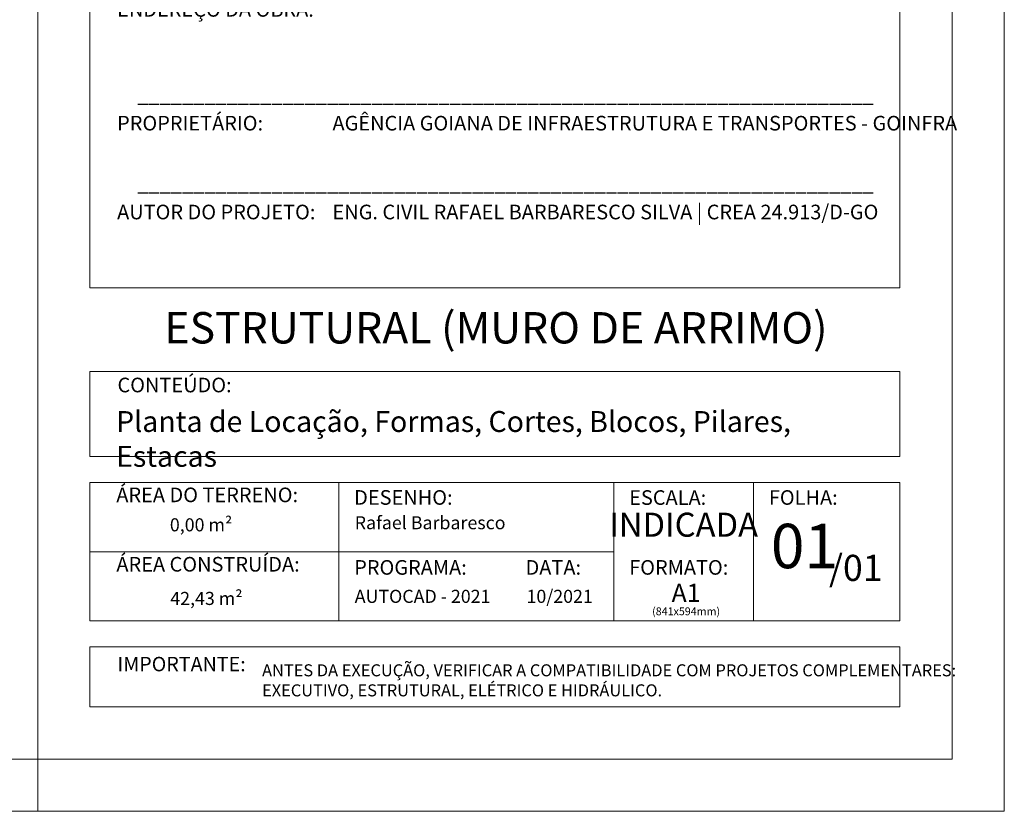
# Model space of a CAD drawing. Header units: millimetres. Extents: x 37.1 to 121.2, y 27.3 to 86.7.
# Tile 9 of 30: x 102.3 to 121.2, y 27.3 to 42.4. Entities that reach past the tile are written whole.
import ezdxf

# ---------------------------------------------------------------- set-up
doc = ezdxf.new("R2010")
doc.units = ezdxf.units.MM
doc.header["$MEASUREMENT"] = 0
doc.layers.add('PRANCHA 01', color=7, linetype='Continuous', lineweight=20)
doc.layers.add('TEXTO CARIMBO 01', color=5, linetype='Continuous')
doc.layers.add('TXT', color=114, linetype='Continuous')
doc.styles.add('REGUA80', font='simplex.shx')

# ---------------------------------------------------------------- blocks, each defined once
blk = doc.blocks.new('carimbo-01')
at = {"layer": 'PRANCHA 01'}
for p, q in [((6610.258, -2357.205), (6625.758, -2357.205)), ((6610.258, -2359.852), (6610.258, -2357.205)), ((6615.021, -2357.205), (6615.021, -2359.852)), ((6620.283, -2359.852), (6620.283, -2357.205)), ((6622.958, -2359.852), (6622.958, -2357.205)), ((6625.758, -2359.852), (6625.758, -2357.205)), ((6610.258, -2359.852), (6619.283, -2359.852)), ((6619.283, -2359.852), (6625.758, -2359.852))]:
    blk.add_line(p, q, dxfattribs=at)
for points in [[(6609.258, -2333.797), (6626.758, -2333.797), (6626.758, -2362.497), (6609.258, -2362.497)], [(6610.258, -2334.797), (6625.758, -2334.797), (6625.758, -2353.481), (6610.258, -2353.481)], [(6610.258, -2355.081), (6625.758, -2355.081), (6625.758, -2356.705), (6610.258, -2356.705)], [(6610.258, -2360.352), (6625.758, -2360.352), (6625.758, -2361.497), (6610.258, -2361.497)]]:
    blk.add_lwpolyline(points, close=True, dxfattribs=at)
blk.add_lwpolyline([(6610.258, -2358.528), (6620.283, -2358.528)], dxfattribs=at)
at = {"layer": 'PRANCHA 01', "ltscale": 0.1, "style": 'REGUA80'}
for s, width, heights, insert, char_height, attachment_point in [('{\\fSwis721 Cn BT|b1|i0|c0|p34;ENDEREÇO DA OBRA:}', 54.65349, [0], (6610.777, -2348.009), 0.28, 1), ('\\pxqr;{\\fSwis721 Cn BT|b1|i0|c0|p34;__________________________________________________________________}', 14.51715, [0], (6610.741, -2349.643), 0.28, 1), ('{\\fSwis721 Cn BT|b1|i0|c0|p34;PROPRIETÁRIO:}', 54.65349, [0], (6610.777, -2350.187), 0.28, 1), ('{\\fSwis721 Cn BT|b0|i0|c0|p34;AGÊNCIA GOIANA DE INFRAESTRUTURA E TRANSPORTES - GOINFRA}', 103.5934, [0], (6614.899, -2350.187), 0.28, 1), ('\\pxqr;{\\fSwis721 Cn BT|b1|i0|c0|p34;__________________________________________________________________}', 14.51715, [0], (6610.741, -2351.343), 0.28, 1), ('{\\fSwis721 Cn BT|b1|i0|c0|p34;AUTOR DO PROJETO:}', 54.65349, [0], (6610.777, -2351.887), 0.28, 1), ('{\\fSwis721 Cn BT|b0|i0|c0|p34;ENG. CIVIL RAFAEL BARBARESCO SILVA | CREA 24.913/D-GO}', 103.5934, [0], (6614.899, -2351.887), 0.28, 1), ('{\\fSwis721 Cn BT|b1|i0|c0|p34;CONTEÚDO:}', 54.65349, [0], (6610.784, -2355.198), 0.28, 1), ('{\\fSwis721 Cn BT|b1|i0|c0|p34;ÁREA DO TERRENO:}', 33.08382, [0], (6610.762, -2357.301), 0.28, 1), ('{\\fSwis721 Cn BT|b1|i0|c0|p34;DESENHO: }', 33.08382, [0], (6615.314, -2357.35), 0.28, 1), ('{\\fSwis721 Cn BT|b1|i0|c0|p34;ESCALA:}', 23.34395, [0], (6620.578, -2357.352), 0.28, 1), ('{\\fSwis721 Cn BT|b1|i0|c0|p34;FOLHA:}', 21.0554, [0], (6623.251, -2357.351), 0.28, 1), ('\\pxqc;{\\fSwis721 Cn BT|b1|i0|c0|p34;INDICADA}', 2.675, [0.649], (6620.283, -2357.782), 0.46, 1), ('\\pxi4.1156;{\\fSwis721 Cn BT|b0|i0|c0|p34;0,00 m²}', 3.71436, [0], (6610.758, -2358.139), 0.25, 7), ('{\\fSwis721 Cn BT|b0|i0|c0|p34;Rafael Barbaresco }', 4.70748, [0], (6615.325, -2358.099), 0.25, 7), ('{\\fSwis721 Cn BT|b1|i0|c0|p34;ÁREA CONSTRUÍDA:}', 39.67908, [0], (6610.763, -2358.629), 0.28, 1), ('\\pxqc;{\\fSwis721 Cn BT|b1|i0|c0|p34;\\H2.53337x;/01}', 2.8, [0], (6623.515, -2358.588), 0.19737, 1), ('{\\fSwis721 Cn BT|b1|i0|c0|p34;PROGRAMA:}', 23.34395, [0], (6615.315, -2358.689), 0.28, 1), ('{\\fSwis721 Cn BT|b1|i0|c0|p34;DATA:}', 23.34395, [0], (6618.595, -2358.689), 0.28, 1), ('{\\fSwis721 Cn BT|b1|i0|c0|p34;FORMATO:}', 23.34395, [0], (6620.578, -2358.689), 0.28, 1), ('\\pxi4.1468;{\\fSwis721 Cn BT|b0|i0|c0|p34;42,43 m²}', 3.72999, [0], (6610.758, -2359.548), 0.25, 7), ('{\\fSwis721 Cn BT|b0|i0|c0|p34;AUTOCAD - 2021}', 23.70772, [0], (6615.325, -2359.508), 0.25, 7), ('{\\fSwis721 Cn BT|b0|i0|c0|p34;10/2021}', 23.70772, [0], (6618.613, -2359.508), 0.25, 7), ('{\\fSwis721 Cn BT|b1|i0|c0|p34;IMPORTANTE:}', 54.65349, [0], (6610.784, -2360.541), 0.27632, 1), ('{\\fSwis721 Cn BT|b0|i0|c0|p34;ANTES DA EXECUÇÃO, VERIFICAR A COMPATIBILIDADE COM PROJETOS COMPLEMENTARES:\\PEXECUTIVO, ESTRUTURAL, ELÉTRICO E HIDRÁULICO.}', 124.13929, [0], (6613.552, -2361.297), 0.23, 7)]:
    blk.add_mtext_dynamic_manual_height_columns(s, width=width, gutter_width=3.617, heights=heights, dxfattribs=dict(at, insert=insert, char_height=char_height, attachment_point=attachment_point))
at = {"layer": 'TEXTO CARIMBO 01', "ltscale": 0.1, "insert": (6609.229, -2353.943), "char_height": 0.6, "attachment_point": 1, "style": 'REGUA80'}
blk.add_mtext_dynamic_manual_height_columns('\\pxqc;{\\fArial Black|b1|i0|c0|p34;\\C162;ESTRUTURAL (MURO DE ARRIMO)}', width=17.59905, gutter_width=3.617, heights=[0], dxfattribs=at)

msp = doc.modelspace()

# ---------------------------------------------------------------- linework, layer by layer
at = {"layer": 'PRANCHA 01'}
for points in [[(37.077, 27.2638), (121.177, 27.2638), (121.177, 86.6638), (37.077, 86.6638), (37.077, 27.2638)], [(102.677, 28.2638), (102.677, 27.2638)], [(102.677, 28.2638), (102.677, 27.2638)]]:
    msp.add_lwpolyline(points, dxfattribs=at)
msp.add_lwpolyline([(39.577, 28.2638), (120.177, 28.2638), (120.177, 85.6638), (39.577, 85.6638)], close=True, dxfattribs=at)

# ---------------------------------------------------------------- block references
at = {"layer": 'TXT'}
msp.add_blockref('carimbo-01', (-6506.5813, 2390.7608), dxfattribs=at)

# ---------------------------------------------------------------- texts
at = {"layer": 'PRANCHA 01', "ltscale": 0.1, "style": 'REGUA80'}
for s, width, insert, char_height, attachment_point in [('{\\fSwis721 Cn BT|b1|i0|c0|p34;Planta de Locação, Formas, Cortes, Blocos, Pilares, Estacas}', 14.5, (104.177, 34.9243), 0.4, 1), ('\\pxqc;{\\fSwis721 Cn BT|b1|i0|c0|p34;\\H4.3067x;01}', 2.8, (115.9524, 32.7665), 0.197368, 1), ('\\pxqc;{\\fSwis721 Cn BT|b1|i0|c0|p34;A1}', 2.675, (113.7488, 31.2685), 0.35, 7), ('\\pxqc;{\\fSwis721 Cn BT|b0|i0|c0|p34;(841x594mm)}', 2.675, (113.7488, 31.0161), 0.15, 7)]:
    msp.add_mtext_dynamic_manual_height_columns(s, width=width, gutter_width=3.6173, heights=[0], dxfattribs=dict(at, insert=insert, char_height=char_height, attachment_point=attachment_point))

doc.saveas('drawing.dxf')
